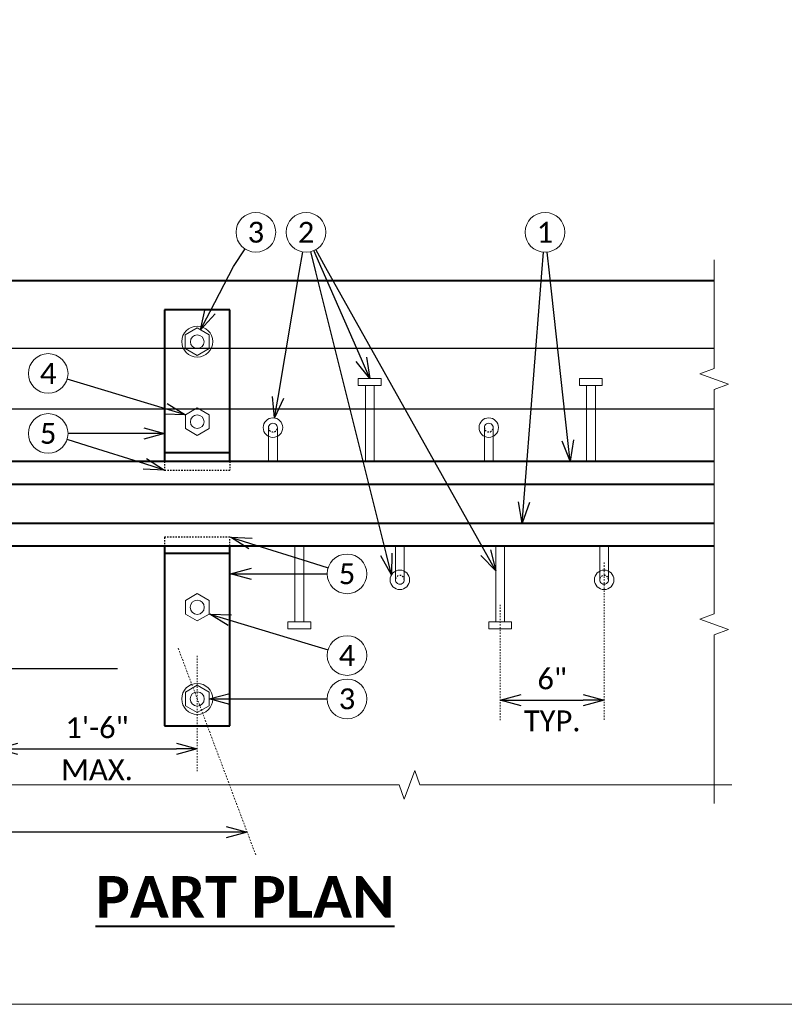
# Model space of a CAD drawing. Header units: metres. Extents: x -113 to 705, y -50 to 519.
# Tile 105 of 208: x 35 to 90, y -50 to 21. Entities that reach past the tile are written whole.
import ezdxf
from ezdxf import colors
from ezdxf.entities.mleader import LeaderData, LeaderLine
from ezdxf.enums import TextEntityAlignment as Align
from ezdxf.math import Vec2, Vec3

# ---------------------------------------------------------------- set-up
doc = ezdxf.new("R2010")
doc.units = ezdxf.units.M
doc.header["$MEASUREMENT"] = 0
doc.linetypes.add('Wisdot2', pattern=[0.125, 0.0625, -0.0625])
doc.linetypes.add('Wisdot4', pattern=[0.28125, 0.125, -0.0625, 0.03125, -0.0625])
for name, color, linetype, lineweight in [('B_ANNO_BREAK', 7, 'Continuous', 18), ('B_ANNO_DIM', 7, 'Continuous', 18), ('B_ANNO_SYMB', 7, 'Continuous', 18), ('B_ANNO_TEXT', 7, 'Continuous', 18), ('B_ANNO_TEXT_TITLE', 7, 'Continuous', 40), ('B_CNTR', 1, 'Wisdot4', 18), ('B_DETAIL', 7, 'Continuous', 18), ('B_DETAIL_HIDDEN', 7, 'Wisdot2', 25), ('B_DETAIL_OBJ', 7, 'Continuous', 40), ('B_REBAR', 5, 'Continuous', 25)]:
    doc.layers.add(name, color=color, linetype=linetype, lineweight=lineweight)
doc.layers.add('B_ANNO_NOPLOT', color=47, linetype='Continuous', lineweight=18, plot=False)
doc.styles.add('Annotative', font='calibri.ttf', dxfattribs={"height": 0.0625})
doc.styles.get("Standard").update_dxf_attribs({"font": 'calibri.ttf'})
doc.styles.add('Title', font='calibrib.ttf', dxfattribs={"height": 0.125})
doc.dimstyles.new('Annotative', dxfattribs={"dimscale": 0, "dimtxt": 0.0625, "dimasz": 0.0625, "dimexe": 0.03125, "dimexo": 0.03125, "dimgap": 0.03125, "dimtad": 1, "dimdec": 3, "dimzin": 3, "dimdsep": 46, "dimlunit": 4, "dimtxsty": 'Standard', "dimblk": 'OPEN30', "dimcen": 0.03125, "dimaunit": 1, "dimadec": 0, "dimazin": 3, "dimtfac": 0.75, "dimtdec": 3, "dimtofl": 0, "dimtmove": 0, "dimatfit": 3, "dimldrblk": 'OPEN30', "dimfxl": 1, "dimtfill": 1, "dimfrac": 1, "dimtolj": 1, "dimtzin": 0, "dimarcsym": 0})

# ---------------------------------------------------------------- blocks, each defined once
blk = doc.blocks.new('HEXNUT')
at = {"layer": 'B_DETAIL'}
for p, q in [((-0.855, 0.49), (-0.005, 0.985)), ((-0.005, 0.985), (0.85, 0.49)), ((-0.855, -0.495), (-0.855, 0.49)), ((0.85, 0.49), (0.85, -0.495)), ((-0.005, -0.985), (-0.855, -0.495)), ((0.85, -0.495), (-0.005, -0.985))]:
    blk.add_line(p, q, dxfattribs=at)
blk = doc.blocks.new('_Open30')
at = {"color": 0, "linetype": 'ByBlock', "lineweight": -2}
for p, q in [((-1, 0.268), (0, 0)), ((0, 0), (-1, -0.268)), ((0, 0), (-1, 0))]:
    blk.add_line(p, q, dxfattribs=at)
blk = doc.blocks.new('*D41')
at = {"layer": 'B_ANNO_DIM', "color": 0, "lineweight": -2, "transparency": 16777216}
blk.add_line((35.189, -31.298), (46.589, -31.298), dxfattribs=at)
at = {"layer": 'Defpoints', "color": 0, "transparency": 16777216}
for p in [(33.689, -31.298), (48.089, -31.298), (48.089, -31.298)]:
    blk.add_point(p, dxfattribs=at)
at = {"layer": 'B_ANNO_DIM', "color": 0, "lineweight": -2, "transparency": 16777216, "xscale": 1.5, "yscale": 1.5, "zscale": 1.5, "rotation": 180}
blk.add_blockref('_Open30', (33.689, -31.298), dxfattribs=at)
at = {"layer": 'B_ANNO_DIM', "color": 0, "lineweight": -2, "transparency": 16777216, "xscale": 1.5, "yscale": 1.5, "zscale": 1.5}
blk.add_blockref('_Open30', (48.089, -31.298), dxfattribs=at)
at = {"layer": 'B_ANNO_DIM', "color": 0, "transparency": 16777216, "char_height": 1.5, "attachment_point": 5}
for s, insert in [('\\A1;1\'-6"', (40.889, -29.781)), ('\\A1;MAX.', (40.889, -32.804))]:
    blk.add_mtext(s, dxfattribs=dict(at, insert=insert))
blk = doc.blocks.new('*D42')
at = {"layer": 'B_ANNO_DIM', "color": 0, "lineweight": -2, "transparency": 16777216}
blk.add_line((71.359, -27.791), (75.83, -27.791), dxfattribs=at)
at = {"layer": 'Defpoints', "color": 0, "transparency": 16777216}
for p in [(69.859, -27.791), (77.33, -27.791), (77.33, -27.791)]:
    blk.add_point(p, dxfattribs=at)
at = {"layer": 'B_ANNO_DIM', "color": 0, "lineweight": -2, "transparency": 16777216, "xscale": 1.5, "yscale": 1.5, "zscale": 1.5, "rotation": 180}
blk.add_blockref('_Open30', (69.859, -27.791), dxfattribs=at)
at = {"layer": 'B_ANNO_DIM', "color": 0, "lineweight": -2, "transparency": 16777216, "xscale": 1.5, "yscale": 1.5, "zscale": 1.5}
blk.add_blockref('_Open30', (77.33, -27.791), dxfattribs=at)
at = {"layer": 'B_ANNO_DIM', "color": 0, "transparency": 16777216, "char_height": 1.5, "attachment_point": 5}
for s, insert in [('\\A1;6"', (73.595, -26.273)), ('\\A1;TYP.', (73.595, -29.296))]:
    blk.add_mtext(s, dxfattribs=dict(at, insert=insert))
blk = doc.blocks.new('*U1415')
at = {"layer": 'B_ANNO_NOPLOT', "flags": 128}
blk.add_lwpolyline([(0, 0), (0, 252), (323.928, 252), (323.928, 238.855), (378, 238.855), (378, 40.5), (316.571, 40.5), (316.571, 0)], close=True, dxfattribs=at)
at = {"layer": 'B_ANNO_TEXT', "style": 'Annotative'}
for tag, p in [('JO1', (357.189, 85.335)), ('JO2', (357.189, 82.392)), ('JO3', (357.189, 79.392)), ('JO4', (357.189, 76.43)), ('JO5', (357.189, 73.439)), ('JO6', (357.189, 70.335)), ('JO7', (357.189, 67.477)), ('JO8', (357.189, 64.496)), ('JO9', (357.189, 61.535))]:
    blk.add_attdef(tag, text='', height=1.5, dxfattribs=at).set_placement(p, align=Align.CENTER)
blk = doc.blocks.new('*U1734')
at = {"layer": 'B_ANNO_NOPLOT', "flags": 128}
blk.add_lwpolyline([(0, 0), (0, 252), (323.928, 252), (323.928, 238.855), (378, 238.855), (378, 40.5), (316.571, 40.5), (316.571, 0)], close=True, dxfattribs=at)
blk = doc.blocks.new('*U1764')
at = {"layer": 'B_ANNO_NOPLOT', "flags": 128}
blk.add_lwpolyline([(0, 0), (0, 252), (323.9277, 252), (323.9277, 238.8552), (378, 238.8552), (378, 40.4996), (316.5708, 40.4996), (316.5708, 0)], close=True, dxfattribs=at)
blk = doc.blocks.new('*U1480')
at = {"layer": 'B_ANNO_NOPLOT', "flags": 128}
blk.add_lwpolyline([(0, -316.487), (0, -64.487), (323.928, -64.487), (323.928, -77.632), (378, -77.632), (378, -275.988), (316.571, -275.988), (316.571, -316.487)], close=True, dxfattribs=at)
blk = doc.blocks.new('INS_JTSS_RAISSDWK_BASE')
at = {"layer": 'B_ANNO_BREAK', "flags": 128}
for points in [[(198.0679, -262.9942), (198.0679, -270.8122), (197.0369, -271.1875), (199.0988, -271.9379), (198.0679, -272.3132), (198.0679, -288.4383), (197.0369, -288.8135), (199.0988, -289.564), (198.0679, -289.9392), (198.0679, -302.0501)], [(199.325, -300.7221), (176.9194, -300.7221), (176.5442, -299.6912), (175.7937, -301.7531), (175.4185, -300.7221), (127.1886, -300.7221), (126.8133, -299.6912), (126.0629, -301.7531), (125.6876, -300.7221), (109.0499, -300.7221)]]:
    blk.add_lwpolyline(points, dxfattribs=at)
at = {"layer": 'B_ANNO_NOPLOT', "flags": 128}
blk.add_lwpolyline([(0, -316.4871), (0, -64.4871), (323.9277, -64.4871), (323.9277, -77.632), (378, -77.632), (378, -275.9875), (316.5708, -275.9875), (316.5708, -316.4871)], close=True, dxfattribs=at)
at = {"layer": 'B_ANNO_SYMB'}
for centre in [(165.1338, -261.0198), (168.737, -261.0198), (185.9099, -261.0198), (150.2065, -271.16), (150.2065, -275.4728), (171.681, -285.5594), (171.681, -291.4284), (171.681, -294.5464)]:
    blk.add_circle(centre, 1.4255, dxfattribs=at)
at = {"layer": 'B_CNTR', "ltscale": 0.75}
for p, q in [((190.1587, -284.7454), (190.1587, -296.0659)), ((182.6879, -287.7797), (182.6879, -296.0659)), ((160.9191, -291.4487), (160.9191, -299.7349))]:
    blk.add_line(p, q, dxfattribs=at)
at = {"layer": 'B_DETAIL'}
for p, q in [((172.4929, -271.5161), (172.4929, -272.0261)), ((174.1429, -271.5161), (172.4929, -271.5161)), ((174.1429, -272.0261), (174.1429, -271.5161)), ((188.3879, -271.5211), (188.3879, -272.0261)), ((190.0279, -271.5211), (188.3879, -271.5211)), ((190.0279, -272.0261), (190.0279, -271.5211)), ((172.4929, -272.0261), (174.1429, -272.0261)), ((173.0029, -272.0261), (173.0029, -277.4711)), ((173.6379, -272.0261), (173.6379, -277.4711)), ((188.3879, -272.0261), (190.0279, -272.0261)), ((188.8929, -272.0261), (188.8929, -277.4711)), ((189.5279, -272.0261), (189.5279, -277.4711)), ((166.0421, -277.4711), (166.0421, -275.0611)), ((166.6753, -275.0611), (166.6753, -277.4711)), ((181.5517, -277.4711), (181.5517, -275.0611)), ((182.1849, -275.0611), (182.1849, -277.4711)), ((167.9429, -289.0011), (167.9429, -283.5561)), ((168.5779, -289.0011), (168.5779, -283.5561)), ((175.1621, -283.5661), (175.1621, -285.9761)), ((175.7953, -285.9761), (175.7953, -283.5661)), ((182.3729, -289.0111), (182.3729, -283.5661)), ((183.0029, -289.0111), (183.0029, -283.5661)), ((189.8421, -283.5661), (189.8421, -285.9761)), ((190.4753, -285.9761), (190.4753, -283.5661)), ((167.4329, -289.0011), (167.4329, -289.5061)), ((169.0779, -289.0011), (167.4329, -289.0011)), ((169.0779, -289.5061), (169.0779, -289.0011)), ((181.8629, -289.0111), (181.8629, -289.5061)), ((183.5129, -289.0111), (181.8629, -289.0111)), ((183.5129, -289.5061), (183.5129, -289.0111)), ((167.4329, -289.5061), (169.0779, -289.5061)), ((181.8629, -289.5061), (183.5129, -289.5061))]:
    blk.add_line(p, q, dxfattribs=at)
for centre, radius in [((160.9179, -268.8761), 1.1136), ((160.9163, -268.8775), 0.4896), ((160.9191, -274.6263), 0.4896), ((166.3579, -275.0511), 0.7008), ((181.8675, -275.0511), 0.7008), ((175.4779, -285.9861), 0.7008), ((190.1579, -285.9861), 0.7008), ((160.9189, -287.9599), 0.5088), ((160.9191, -294.5453), 1.1136), ((160.9191, -294.5453), 0.5088)]:
    blk.add_circle(centre, radius, dxfattribs=at)
for centre, start, end in [((166.3587, -275.0503), 358.046356, 181.953644), ((181.8683, -275.0503), 358.046356, 181.953644), ((175.4787, -285.9869), 178.046356, 1.953644), ((190.1587, -285.9869), 178.046356, 1.953644)]:
    blk.add_arc(centre, 0.3168, start, end, dxfattribs=at)
at = {"layer": 'B_DETAIL_HIDDEN', "ltscale": 0.15}
for p, q in [((158.5729, -277.4711), (158.5729, -278.1011)), ((163.2579, -277.4711), (163.2579, -278.1011)), ((158.5729, -282.9311), (158.5729, -283.5561)), ((163.2579, -283.5561), (163.2579, -282.9311))]:
    blk.add_line(p, q, dxfattribs=at)
at = {"layer": 'B_DETAIL_HIDDEN', "ltscale": 0.5}
for p, q in [((158.5729, -278.1011), (163.2579, -278.1011)), ((163.2579, -282.9311), (158.5729, -282.9311))]:
    blk.add_line(p, q, dxfattribs=at)
at = {"layer": 'B_DETAIL_HIDDEN', "ltscale": 0.25}
for centre, start, end in [((166.3587, -275.0503), 181.953644, 358.046356), ((181.8683, -275.0503), 181.953644, 358.046356), ((175.4787, -285.9869), 1.953644, 178.046356), ((190.1587, -285.9869), 1.953644, 178.046356)]:
    blk.add_arc(centre, 0.3168, start, end, dxfattribs=at)
at = {"layer": 'B_DETAIL_OBJ'}
for p, q in [((110.3979, -264.4801), (198.0679, -264.4801)), ((163.2579, -266.5811), (158.5729, -266.5811)), ((158.5729, -266.5811), (158.5729, -277.4711)), ((163.2579, -277.4711), (163.2579, -266.5811)), ((158.5729, -276.8361), (163.2579, -276.8361)), ((110.3979, -277.4711), (198.0679, -277.4711)), ((110.3979, -279.1211), (198.0679, -279.1211)), ((110.3979, -281.9061), (198.0679, -281.9061)), ((110.3979, -283.5561), (198.0679, -283.5561)), ((158.5729, -283.5561), (158.5729, -296.4761)), ((163.2579, -296.4761), (163.2579, -283.5561)), ((158.5729, -284.0661), (163.2579, -284.0661)), ((158.5729, -296.4761), (163.2579, -296.4761))]:
    blk.add_line(p, q, dxfattribs=at)
at = {"layer": 'B_REBAR'}
for p, q in [((126.7529, -269.3361), (198.0679, -269.3361)), ((126.7529, -273.7061), (198.0679, -273.7061)), ((110.2729, -292.3611), (155.1829, -292.3611))]:
    blk.add_line(p, q, dxfattribs=at)
at = {"color": 7, "linetype": 'Continuous', "lineweight": 18}
blk.add_blockref('HEXNUT', (160.9179, -268.8761), dxfattribs=at)
at = {"layer": 'B_DETAIL'}
for p in [(160.9207, -274.6249), (160.9205, -287.9585), (160.9207, -294.5439)]:
    blk.add_blockref('HEXNUT', p, dxfattribs=at)
at = {"layer": 'B_ANNO_DIM', "lineweight": 30}
for tag, p in [('BAR1', (10.7294, -248.1165)), ('BAR3', (129.0984, -257.5272))]:
    blk.add_attdef(tag, text='', height=1.5, dxfattribs=at).set_placement(p, align=Align.TOP_LEFT)
at = {"layer": 'B_ANNO_DIM', "style": 'Annotative'}
for tag, p in [('BAR2', (96.1024, -274.8563)), ('BAR4', (122.9444, -296.1127))]:
    blk.add_attdef(tag, text='', height=1.5, dxfattribs=at).set_placement(p, align=Align.TOP_LEFT)
at = {"layer": 'B_ANNO_TEXT', "char_height": 1.5, "width": 3.563823, "attachment_point": 5, "style": 'Annotative'}
for s, insert in [('3', (165.1338, -261.0198)), ('2', (168.737, -261.0198)), ('1', (185.9099, -261.0198)), ('4', (150.2065, -271.16)), ('5', (150.2065, -275.4728)), ('5', (171.681, -285.5594)), ('4', (171.681, -291.4284)), ('3', (171.681, -294.5464))]:
    blk.add_mtext(s, dxfattribs=dict(at, insert=insert))
at = {"layer": 'B_ANNO_TEXT', "style": 'Annotative'}
for tag, p in [('SS', (321.0554, -84.683)), ('BID#', (275.9705, -312.1489))]:
    blk.add_attdef(tag, p, '', height=1.5, dxfattribs=at)
blk.add_attdef('DIM6', text='', height=1.5, rotation=90, dxfattribs=at).set_placement((9.7342, -92.4421), align=Align.MIDDLE_CENTER)
at = {"layer": 'B_ANNO_TEXT_TITLE', "insert": (153.6135, -307.2716, -1.6845), "char_height": 3, "attachment_point": 1, "line_spacing_factor": 0.8, "style": 'Title'}
blk.add_mtext('\\pxqc;{\\LPART PLAN}', dxfattribs=at)
at = {"layer": 'B_ANNO_DIM'}
for base, p1, p2, text, picture, middle in [((190.1587, -294.6296), (182.6879, -294.6296), (190.1587, -294.6296), '6"\\XTYP.', '*D42', (186.4233, -294.6296)), ((160.9179, -298.1371), (146.5179, -298.1371), (160.9179, -298.1371), '1\'-6"\\XMAX.', '*D41', (153.7179, -298.1371))]:
    dim = blk.add_linear_dim(base=base, p1=p1, p2=p2, text=text, dimstyle='Annotative', override={"dimtfill": 0}, dxfattribs=at)
    dim.commit()
    dim.dimension.update_dxf_attribs({"geometry": picture, "text_midpoint": middle, "insert": (112.8286, -266.8387)})
ml = blk.add_multileader_mtext('Standard', dxfattribs=at)
ml.set_content('', color=256)
ml.set_leader_properties()
ml.set_arrow_properties(name='OPEN30')
ml.build(insert=Vec2(0, 0))
ml.multileader.update_dxf_attribs({"text_right_attachment_type": 3, "dogleg_length": 0.0625, "arrow_head_size": 1.5, "scale": 24})
ctx = ml.context
ctx.base_point, ctx.scale, ctx.char_height, ctx.arrow_head_size, ctx.landing_gap_size, ctx.plane_origin, ctx.plane_x_axis, ctx.plane_y_axis = Vec3(168.7189, -260.9476), 24, 1.5, 1.5, 0.75, Vec3(170.2871, -267.2327), Vec3(0.2420893, -0.970254), Vec3(0.970254, 0.2420893)
ctx.right_attachment = 3
notes = []
notes.append((ctx, [(0, (1, 1, 0), (169.4452, -263.8583), (-0.2420893, 0.970254), 1.5, [(0, [(174.8765, -285.6263), (169.4452, -263.8583), (169.4452, -263.8583)], 0, [])])]))
ctx.mtext.insert, ctx.mtext.text_direction, ctx.mtext.rotation, ctx.mtext.flow_direction = Vec3(169.6282, -261.4937), Vec3(0.2420893, -0.970254), 4.9569076, 5
ml = blk.add_multileader_mtext('Standard', dxfattribs=at)
ml.set_content('', color=256)
ml.set_leader_properties()
ml.set_arrow_properties(name='OPEN30')
ml.build(insert=Vec2(0, 0))
ml.multileader.update_dxf_attribs({"text_right_attachment_type": 3, "dogleg_length": 0.0625, "arrow_head_size": 1.5, "scale": 24})
ctx = ml.context
ctx.base_point, ctx.scale, ctx.char_height, ctx.arrow_head_size, ctx.landing_gap_size, ctx.plane_origin, ctx.plane_x_axis, ctx.plane_y_axis = Vec3(168.7072, -260.9516), 24, 1.5, 1.5, 0.75, Vec3(171.2983, -266.8886), Vec3(0.3999968, -0.9165165), Vec3(0.9165165, 0.3999968)
ctx.right_attachment = 3
notes.append((ctx, [(0, (1, 1, 0), (169.9072, -263.7011), (-0.3999968, 0.9165165), 1.5, [(0, [(173.3179, -271.5161), (169.9072, -263.7011), (169.9072, -263.7011)], 0, [])])]))
ctx.mtext.insert, ctx.mtext.text_direction, ctx.mtext.rotation, ctx.mtext.flow_direction = Vec3(169.6946, -261.339), Vec3(0.3999968, -0.9165165), 5.1239023, 5
ml = blk.add_multileader_mtext('Standard', dxfattribs=at)
ml.set_content('', color=256)
ml.set_leader_properties()
ml.set_arrow_properties(name='OPEN30')
ml.build(insert=Vec2(0, 0))
ml.multileader.update_dxf_attribs({"text_right_attachment_type": 3, "dogleg_length": 0.0625, "arrow_head_size": 1.5, "scale": 24})
ctx = ml.context
ctx.base_point, ctx.scale, ctx.char_height, ctx.arrow_head_size, ctx.landing_gap_size, ctx.plane_origin, ctx.plane_x_axis, ctx.plane_y_axis = Vec3(168.7005, -260.9549), 24, 1.5, 1.5, 0.75, Vec3(171.8685, -266.6053), Vec3(0.4890422, -0.8722601), Vec3(0.8722601, 0.4890422)
ctx.right_attachment = 3
notes.append((ctx, [(0, (1, 1, 0), (170.1677, -263.5716), (-0.4890422, 0.8722601), 1.5, [(0, [(182.3729, -285.341), (170.1677, -263.5716), (170.1677, -263.5716)], 0, [])])]))
ctx.mtext.insert, ctx.mtext.text_direction, ctx.mtext.rotation, ctx.mtext.flow_direction = Vec3(169.7215, -261.2423), Vec3(0.4890422, -0.8722601), 5.2233803, 5
ml = blk.add_multileader_mtext('Standard', dxfattribs=at)
ml.set_content('', color=256)
ml.set_leader_properties()
ml.set_arrow_properties(name='OPEN30')
ml.build(insert=Vec2(0, 0))
ml.multileader.update_dxf_attribs({"text_right_attachment_type": 3, "dogleg_length": 0.0625, "arrow_head_size": 1.5, "scale": 24})
ctx = ml.context
ctx.base_point, ctx.scale, ctx.char_height, ctx.arrow_head_size, ctx.landing_gap_size, ctx.plane_origin, ctx.plane_x_axis, ctx.plane_y_axis = Vec3(185.9157, -260.9456), 24, 1.5, 1.5, 0.75, Vec3(185.4107, -267.4037), Vec3(-0.0779522, -0.9969571), Vec3(0.9969571, -0.0779522)
ctx.right_attachment = 3
notes.append((ctx, [(0, (1, 1, 0), (185.6819, -263.9365), (0.0779522, 0.9969571), 1.5, [(0, [(184.2768, -281.9061), (185.6819, -263.9365), (185.6819, -263.9365)], 0, [])])]))
ctx.mtext.insert, ctx.mtext.text_direction, ctx.mtext.rotation, ctx.mtext.flow_direction = Vec3(186.605, -261.7518), Vec3(-0.0779522, -0.9969571), 4.6343577, 5
ml = blk.add_multileader_mtext('Standard', dxfattribs=at)
ml.set_content('', color=256)
ml.set_leader_properties()
ml.set_arrow_properties(name='OPEN30')
ml.build(insert=Vec2(0, 0))
ml.multileader.update_dxf_attribs({"text_right_attachment_type": 3, "dogleg_length": 0.0625, "arrow_head_size": 1.5, "scale": 24})
ctx = ml.context
ctx.base_point, ctx.scale, ctx.char_height, ctx.arrow_head_size, ctx.landing_gap_size, ctx.plane_origin, ctx.plane_x_axis, ctx.plane_y_axis = Vec3(185.9018, -260.9458), 24, 1.5, 1.5, 0.75, Vec3(186.6086, -267.385), Vec3(0.1091147, -0.9940292), Vec3(0.9940292, 0.1091147)
ctx.right_attachment = 3
notes.append((ctx, [(0, (1, 1, 0), (186.2291, -263.9279), (-0.1091147, 0.9940292), 1.5, [(0, [(187.7158, -277.4711), (186.2291, -263.9279), (186.2291, -263.9279)], 0, [])])]))
ctx.mtext.insert, ctx.mtext.text_direction, ctx.mtext.rotation, ctx.mtext.flow_direction = Vec3(186.7291, -261.6095), Vec3(0.1091147, -0.9940292), 4.8217213, 5
ml = blk.add_multileader_mtext('Standard', dxfattribs=at)
ml.set_content('', color=256)
ml.set_leader_properties()
ml.set_arrow_properties(name='OPEN30')
ml.build(insert=Vec2(0, 0))
ml.multileader.update_dxf_attribs({"text_right_attachment_type": 3, "dogleg_length": 0.0625, "arrow_head_size": 1.5, "scale": 24})
ctx = ml.context
ctx.base_point, ctx.scale, ctx.char_height, ctx.arrow_head_size, ctx.landing_gap_size, ctx.plane_origin, ctx.plane_x_axis, ctx.plane_y_axis = Vec3(165.1746, -260.9575), 24, 1.5, 1.5, 0.75, Vec3(161.6294, -266.3791), Vec3(-0.5472815, -0.8369486), Vec3(0.8369486, -0.5472815)
ctx.right_attachment = 3
notes.append((ctx, [(0, (1, 1, 0), (163.5327, -263.4683), (0.5472815, 0.8369486), 1.5, [(0, [(161.1489, -268.0278), (163.5327, -263.4683), (163.5327, -263.4683)], 0, [])])]))
ctx.mtext.insert, ctx.mtext.text_direction, ctx.mtext.rotation, ctx.mtext.flow_direction = Vec3(165.3918, -261.9957), Vec3(-0.5472815, -0.8369486), 4.1332763, 5
ml = blk.add_multileader_mtext('Standard', dxfattribs=at)
ml.set_content('', color=256)
ml.set_leader_properties()
ml.set_arrow_properties(name='OPEN30')
ml.build(insert=Vec2(0, 0))
ml.multileader.update_dxf_attribs({"text_right_attachment_type": 3, "dogleg_length": 0.0625, "arrow_head_size": 1.5, "scale": 24})
ctx = ml.context
ctx.base_point, ctx.scale, ctx.char_height, ctx.arrow_head_size, ctx.landing_gap_size, ctx.plane_origin, ctx.plane_x_axis, ctx.plane_y_axis = Vec3(168.7494, -260.9464), 24, 1.5, 1.5, 0.75, Vec3(167.6668, -267.3332), Vec3(-0.1671237, -0.9859359), Vec3(0.9859359, -0.1671237)
ctx.right_attachment = 3
notes.append((ctx, [(0, (1, 1, 0), (168.248, -263.9042), (0.1671237, 0.9859359), 1.5, [(0, [(166.4756, -274.3603), (168.248, -263.9042), (168.248, -263.9042)], 0, [])])]))
ctx.mtext.insert, ctx.mtext.text_direction, ctx.mtext.rotation, ctx.mtext.flow_direction = Vec3(169.3635, -261.8112), Vec3(-0.1671237, -0.9859359), 4.5444774, 5
ml = blk.add_multileader_mtext('Standard', dxfattribs=at)
ml.set_content('', color=256)
ml.set_leader_properties()
ml.set_arrow_properties(name='OPEN30')
ml.build(insert=Vec2(0, 0))
ml.multileader.update_dxf_attribs({"text_right_attachment_type": 3, "dogleg_length": 0.0625, "arrow_head_size": 1.5, "scale": 24})
ctx = ml.context
ctx.base_point, ctx.scale, ctx.char_height, ctx.arrow_head_size, ctx.landing_gap_size, ctx.plane_origin, ctx.plane_x_axis, ctx.plane_y_axis = Vec3(151.5713, -271.5718), 24, 1.5, 1.5, 0.75, Vec3(156.3369, -273.0098), Vec3(-0.9573669, 0.2888748), Vec3(-0.2888748, -0.9573669)
ctx.right_attachment = 3
notes.append((ctx, [(0, (1, 1, 0), (153.0073, -272.0052), (-0.9573669, 0.2888748), 1.5, [(0, [(160.0657, -274.1349), (153.0073, -272.0052), (153.0073, -272.0052)], 0, [])])]))
ctx.mtext.insert, ctx.mtext.text_direction, ctx.mtext.rotation, ctx.mtext.flow_direction = Vec3(150.6366, -272.0732), Vec3(-0.9573669, 0.2888748), 2.8485414, 5
ml = blk.add_multileader_mtext('Standard', dxfattribs=at)
ml.set_content('', color=256)
ml.set_leader_properties()
ml.set_arrow_properties(name='OPEN30')
ml.build(insert=Vec2(0, 0))
ml.multileader.update_dxf_attribs({"text_right_attachment_type": 3, "dogleg_length": 0.0625, "arrow_head_size": 1.5, "scale": 24})
ctx = ml.context
ctx.base_point, ctx.scale, ctx.char_height, ctx.arrow_head_size, ctx.landing_gap_size, ctx.plane_origin, ctx.plane_x_axis, ctx.plane_y_axis = Vec3(151.632, -275.4728), 24, 1.5, 1.5, 0.75, Vec3(156.6099, -275.4728), Vec3(-1, 0), Vec3(0, -1)
ctx.right_attachment = 3
notes.append((ctx, [(0, (1, 1, 0), (153.132, -275.4728), (-1, 0), 1.5, [(0, [(158.5729, -275.4728), (153.132, -275.4728), (153.132, -275.4728)], 0, [])])]))
ctx.mtext.insert, ctx.mtext.text_direction, ctx.mtext.rotation, ctx.mtext.flow_direction = Vec3(150.882, -276.2228), Vec3(-1, 0), 3.1415927, 5
ml = blk.add_multileader_mtext('Standard', dxfattribs=at)
ml.set_content('', color=256)
ml.set_leader_properties()
ml.set_arrow_properties(name='OPEN30')
ml.build(insert=Vec2(0, 0))
ml.multileader.update_dxf_attribs({"text_right_attachment_type": 3, "dogleg_length": 0.0625, "arrow_head_size": 1.5, "scale": 24})
ctx = ml.context
ctx.base_point, ctx.scale, ctx.char_height, ctx.arrow_head_size, ctx.landing_gap_size, ctx.plane_origin, ctx.plane_x_axis, ctx.plane_y_axis = Vec3(151.5665, -275.9001), 24, 1.5, 1.5, 0.75, Vec3(156.3155, -277.392), Vec3(-0.9540306, 0.2997093), Vec3(-0.2997093, -0.9540306)
ctx.right_attachment = 3
notes.append((ctx, [(0, (1, 1, 0), (152.9975, -276.3496), (-0.9540306, 0.2997093), 1.5, [(0, [(158.5729, -278.1011), (152.9975, -276.3496), (152.9975, -276.3496)], 0, [])])]))
ctx.mtext.insert, ctx.mtext.text_direction, ctx.mtext.rotation, ctx.mtext.flow_direction = Vec3(150.6262, -276.3908), Vec3(-0.9540306, 0.2997093), 2.8372048, 5
ml = blk.add_multileader_mtext('Standard', dxfattribs=at)
ml.set_content('', color=256)
ml.set_leader_properties()
ml.set_arrow_properties(name='OPEN30')
ml.build(insert=Vec2(0, 0))
ml.multileader.update_dxf_attribs({"text_right_attachment_type": 3, "dogleg_length": 0.0625, "arrow_head_size": 1.5, "scale": 24})
ctx = ml.context
ctx.base_point, ctx.scale, ctx.char_height, ctx.arrow_head_size, ctx.landing_gap_size, ctx.plane_origin, ctx.plane_x_axis, ctx.plane_y_axis = Vec3(171.752, -285.5818), 24, 1.5, 1.5, 0.75, Vec3(165.572, -283.6403), Vec3(-0.9540306, 0.2997093), Vec3(-0.2997093, -0.9540306)
ctx.right_attachment = 3
notes.append((ctx, [(0, (1, 1, 0), (168.89, -284.6826), (0.9540306, -0.2997093), 1.5, [(0, [(163.3146, -282.9311), (168.89, -284.6826), (168.89, -284.6826)], 0, [])])]))
ctx.mtext.insert, ctx.mtext.text_direction, ctx.mtext.rotation, ctx.mtext.flow_direction = Vec3(170.8117, -286.0725), Vec3(-0.9540306, 0.2997093), 2.8372048, 5
ml = blk.add_multileader_mtext('Standard', dxfattribs=at)
ml.set_content('', color=256)
ml.set_leader_properties()
ml.set_arrow_properties(name='OPEN30')
ml.build(insert=Vec2(0, 0))
ml.multileader.update_dxf_attribs({"text_right_attachment_type": 3, "dogleg_length": 0.0625, "arrow_head_size": 1.5, "scale": 24})
ctx = ml.context
ctx.base_point, ctx.scale, ctx.char_height, ctx.arrow_head_size, ctx.landing_gap_size, ctx.plane_origin, ctx.plane_x_axis, ctx.plane_y_axis = Vec3(171.7555, -285.5594), 24, 1.5, 1.5, 0.75, Vec3(165.2776, -285.5594), Vec3(-1, 0), Vec3(0, -1)
ctx.right_attachment = 3
notes.append((ctx, [(0, (1, 1, 0), (168.7555, -285.5594), (1, 0), 1.5, [(0, [(163.3146, -285.5594), (168.7555, -285.5594), (168.7555, -285.5594)], 0, [])])]))
ctx.mtext.insert, ctx.mtext.text_direction, ctx.mtext.rotation, ctx.mtext.flow_direction = Vec3(171.0055, -286.3094), Vec3(-1, 0), 3.1415927, 5
ml = blk.add_multileader_mtext('Standard', dxfattribs=at)
ml.set_content('', color=256)
ml.set_leader_properties()
ml.set_arrow_properties(name='OPEN30')
ml.build(insert=Vec2(0, 0))
ml.multileader.update_dxf_attribs({"text_right_attachment_type": 3, "dogleg_length": 0.0625, "arrow_head_size": 1.5, "scale": 24})
ctx = ml.context
ctx.base_point, ctx.scale, ctx.char_height, ctx.arrow_head_size, ctx.landing_gap_size, ctx.plane_origin, ctx.plane_x_axis, ctx.plane_y_axis = Vec3(171.7523, -291.4499), 24, 1.5, 1.5, 0.75, Vec3(165.5506, -289.5787), Vec3(-0.9573669, 0.2888748), Vec3(-0.2888748, -0.9573669)
ctx.right_attachment = 3
notes.append((ctx, [(0, (1, 1, 0), (168.8802, -290.5833), (0.9573669, -0.2888748), 1.5, [(0, [(161.8218, -288.4535), (168.8802, -290.5833), (168.8802, -290.5833)], 0, [])])]))
ctx.mtext.insert, ctx.mtext.text_direction, ctx.mtext.rotation, ctx.mtext.flow_direction = Vec3(170.8176, -291.9513), Vec3(-0.9573669, 0.2888748), 2.8485414, 5
ml = blk.add_multileader_mtext('Standard', dxfattribs=at)
ml.set_content('', color=256)
ml.set_leader_properties()
ml.set_arrow_properties(name='OPEN30')
ml.build(insert=Vec2(0, 0))
ml.multileader.update_dxf_attribs({"text_right_attachment_type": 3, "dogleg_length": 0.0625, "arrow_head_size": 1.5, "scale": 24})
ctx = ml.context
ctx.base_point, ctx.scale, ctx.char_height, ctx.arrow_head_size, ctx.landing_gap_size, ctx.plane_origin, ctx.plane_x_axis, ctx.plane_y_axis = Vec3(171.7555, -294.5464), 24, 1.5, 1.5, 0.75, Vec3(165.2776, -294.5464), Vec3(-1, 0), Vec3(0, -1)
ctx.right_attachment = 3
notes.append((ctx, [(0, (1, 1, 0), (168.7555, -294.5464), (1, 0), 1.5, [(0, [(161.7707, -294.5464), (168.7555, -294.5464), (168.7555, -294.5464)], 0, [])])]))
ctx.mtext.insert, ctx.mtext.text_direction, ctx.mtext.rotation, ctx.mtext.flow_direction = Vec3(171.0055, -295.2964), Vec3(-1, 0), 3.1415927, 5
for ctx, leaders in notes:
    for number, flags, end, landing, length, lines in leaders:
        leader = LeaderData()
        leader.index, (leader.has_last_leader_line, leader.has_dogleg_vector, leader.attachment_direction) = number, flags
        leader.last_leader_point, leader.dogleg_vector, leader.dogleg_length = Vec3(end), Vec3(landing), length
        for number, points, colour, breaks in lines:
            line = LeaderLine()
            line.index, line.vertices, line.color, line.breaks = number, Vec3.list(points), colors.encode_raw_color(colour), breaks
            leader.lines.append(line)
        ctx.leaders.append(leader)
blk = doc.blocks.new('*U1841')
at = {"layer": 'B_ANNO_NOPLOT', "flags": 128}
blk.add_lwpolyline([(0, -316.4871), (0, -64.4871), (323.9277, -64.4871), (323.9277, -77.632), (378, -77.632), (378, -275.9875), (316.5708, -275.9875), (316.5708, -316.4871)], close=True, dxfattribs=at)
at = {"layer": 'B_CNTR'}
blk.add_line((159.5534, -290.9034), (165.1345, -305.7867), dxfattribs=at)
at = {"style": 'Annotative'}
blk.add_attdef('DIM4', text='', height=1.5, dxfattribs=at).set_placement((73.9918, 167.7838), align=Align.MIDDLE_CENTER)
at = {"layer": 'B_ANNO_DIM'}
ml = blk.add_multileader_mtext('Standard', dxfattribs=at)
ml.set_content('', color=256)
ml.set_leader_properties()
ml.set_arrow_properties(name='OPEN30')
ml.build(insert=Vec2(0, 0))
ml.multileader.update_dxf_attribs({"text_right_attachment_type": 3, "dogleg_length": 0.0625, "arrow_head_size": 1.5, "scale": 24})
ctx = ml.context
ctx.base_point, ctx.scale, ctx.char_height, ctx.arrow_head_size, ctx.landing_gap_size, ctx.plane_origin = Vec3(143.2445, -304.1129), 24, 1.5, 1.5, 0.75, Vec3(169.1078, -304.1129)
ctx.right_attachment = 3
notes = []
notes.append((ctx, [(0, (1, 1, 0), (146.2445, -304.1129), (-1, 0), 1.5, [(0, [(164.5068, -304.1129), (148.1513, -304.1129)], 0, [])])]))
ctx.mtext.insert, ctx.mtext.flow_direction = Vec3(143.9945, -303.3629), 5
for ctx, leaders in notes:
    for number, flags, end, landing, length, lines in leaders:
        leader = LeaderData()
        leader.index, (leader.has_last_leader_line, leader.has_dogleg_vector, leader.attachment_direction) = number, flags
        leader.last_leader_point, leader.dogleg_vector, leader.dogleg_length = Vec3(end), Vec3(landing), length
        for number, points, colour, breaks in lines:
            line = LeaderLine()
            line.index, line.vertices, line.color, line.breaks = number, Vec3.list(points), colors.encode_raw_color(colour), breaks
            leader.lines.append(line)
        ctx.leaders.append(leader)

msp = doc.modelspace()

# ---------------------------------------------------------------- block references
msp.add_blockref('INS_JTSS_RAISSDWK_BASE', (-112.829, 266.839))

# ---------------------------------------------------------------- next in the draw order: block references
for name in ['*U1734', '*U1415']:
    msp.add_blockref(name, (-112.829, -49.648))

# ---------------------------------------------------------------- next in the draw order: block references
msp.add_blockref('*U1764', (-112.829, -49.648))

# ---------------------------------------------------------------- next in the draw order: block references
msp.add_blockref('*U1480', (-112.829, 266.839))

# ---------------------------------------------------------------- next in the draw order: block references
msp.add_blockref('*U1841', (-112.829, 266.839))

doc.saveas('drawing.dxf')
